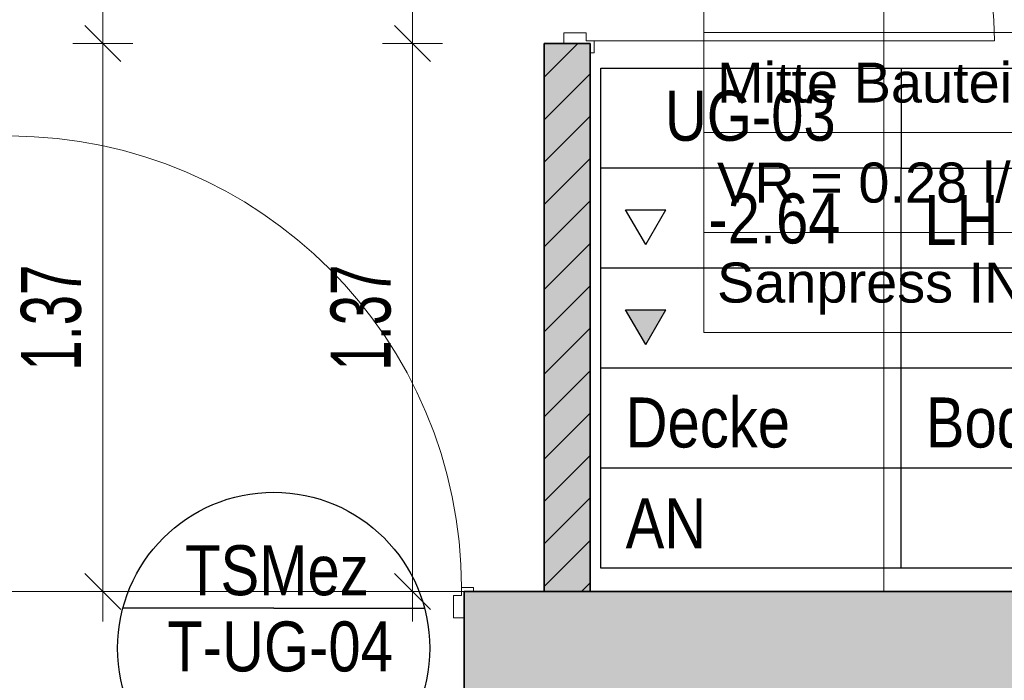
# Model space of a CAD drawing. Extents: x 69 to 739, y -141 to 453.
# Tile 35 of 48: x 231 to 281, y 222 to 255. Entities that reach past the tile are written whole.
import ezdxf
from ezdxf.lldxf.tags import DXFTag

# ---------------------------------------------------------------- set-up
doc = ezdxf.new("R2010")
doc.units = 0
doc.layers.get('0').update_dxf_attribs({"lineweight": 5})
for name, color, linetype, lineweight in [('5_UG-BESTAND', 7, 'Continuous', 25), ('5_UG-NEU', 7, 'Continuous', 25), ('5_UG-RAUM', 7, 'Continuous', 25), ('5_UG-SCHRAFF-FILL', 7, 'Continuous', 25), ('5_UG-TEXT-MASS', 7, 'Continuous', 25), ('5_UG-TÜRSTEMPEL', 7, 'Continuous', 25)]:
    doc.layers.add(name, color=color, linetype=linetype, lineweight=lineweight)
doc.layers.add('Ausgeblendet', color=3, linetype='Continuous', lineweight=35, true_color=0x00ff00)
doc.layers.add('S_Kaltwasser_Beschriftung', color=7, linetype='Continuous', lineweight=18, true_color=0x005e00)
doc.styles.get("Standard").update_dxf_attribs({"font": 'arial.ttf'})
tags = doc.linetypes.add('PUNKT2_S9', pattern=[0.0005, 0, -0.0005]).pattern_tags.tags
tags[6:7] = [DXFTag(74, 4), DXFTag(75, 0), DXFTag(340, '0'), DXFTag(46, 1.0), DXFTag(50, 0.0), DXFTag(44, 0.0), DXFTag(45, 0.0)]
tags[4:5] = [DXFTag(74, 4), DXFTag(75, 0), DXFTag(340, '0'), DXFTag(46, 1.0), DXFTag(50, 0.0), DXFTag(44, 0.0), DXFTag(45, 0.0)]
tags = doc.linetypes.add('STRICHPUNKT2_S5', pattern=[0.01, 0.008, -0.001, 0, -0.001]).pattern_tags.tags
tags[10:11] = [DXFTag(74, 4), DXFTag(75, 0), DXFTag(340, '0'), DXFTag(46, 1.0), DXFTag(50, 0.0), DXFTag(44, 0.0), DXFTag(45, 0.0)]
tags[8:9] = [DXFTag(74, 4), DXFTag(75, 0), DXFTag(340, '0'), DXFTag(46, 1.0), DXFTag(50, 0.0), DXFTag(44, 0.0), DXFTag(45, 0.0)]
tags[6:7] = [DXFTag(74, 4), DXFTag(75, 0), DXFTag(340, '0'), DXFTag(46, 1.0), DXFTag(50, 0.0), DXFTag(44, 0.0), DXFTag(45, 0.0)]
tags[4:5] = [DXFTag(74, 4), DXFTag(75, 0), DXFTag(340, '0'), DXFTag(46, 1.0), DXFTag(50, 0.0), DXFTag(44, 0.0), DXFTag(45, 0.0)]

# ---------------------------------------------------------------- blocks, each defined once
blk = doc.blocks.new('Referenz-A06HSZPONL', base_point=(0, -118.617))
at = {"layer": '5_UG-BESTAND', "color": 0, "linetype": 'STRICHPUNKT2_S5', "lineweight": 13, "ltscale": 0.13}
for p, q in [((250.945, 226.532), (250.945, 289.761)), ((274.5, 226.532), (274.5, 289.761))]:
    blk.add_line(p, q, dxfattribs=at)
at = {"layer": '5_UG-BESTAND', "color": 0, "linetype": 'PUNKT2_S9', "lineweight": 13, "ltscale": 0.13}
blk.add_line((230.745, 226.532), (253.525, 226.532), dxfattribs=at)
at = {"layer": '5_UG-BESTAND', "color": 0, "lineweight": 35}
for p, q in [((313.141, 226.532), (253.525, 226.532)), ((253.525, 226.532), (253.525, 216.239))]:
    blk.add_line(p, q, dxfattribs=at)
at = {"layer": '5_UG-NEU', "color": 0, "lineweight": 13}
for p, q in [((258.508, 253.932), (258.508, 254.466)), ((258.509, 254.466), (259.626, 254.466)), ((259.626, 254.063), (259.626, 254.466)), ((258.508, 253.932), (259.825, 253.932)), ((260.026, 254.063), (259.626, 254.063)), ((259.825, 253.932), (259.825, 253.463)), ((259.825, 253.463), (259.825, 253.932)), ((260.025, 253.463), (260.025, 254.063)), ((260.025, 254.063), (280.025, 254.063)), ((259.825, 253.463), (260.025, 253.463)), ((253.394, 226.733), (253.394, 226.333)), ((253.994, 226.732), (253.394, 226.732)), ((253.525, 225.215), (253.525, 226.532)), ((253.994, 226.532), (253.994, 226.732)), ((252.992, 225.216), (252.992, 226.333)), ((253.394, 226.333), (252.992, 226.333)), ((253.525, 225.215), (252.992, 225.215))]:
    blk.add_line(p, q, dxfattribs=at)
at = {"layer": '5_UG-NEU', "color": 0, "lineweight": 35}
for p, q in [((257.525, 253.932), (259.825, 253.932)), ((257.525, 226.532), (257.525, 253.932)), ((259.825, 226.532), (259.825, 253.932))]:
    blk.add_line(p, q, dxfattribs=at)
at = {"layer": '5_UG-NEU', "color": 0, "lineweight": 13}
for centre, major_axis, end_param in [((259.991, 253.967), (20.034, 0.096), 1.564261), ((230.78, 226.698), (22.614, 0.035), 1.564999)]:
    blk.add_ellipse(centre, major_axis=major_axis, ratio=1, start_param=0, end_param=end_param, dxfattribs=at)
at = {"layer": '5_UG-RAUM', "color": 0, "lineweight": -2}
for p, q in [((260.363, 247.698), (260.363, 252.698)), ((260.363, 252.698), (275.363, 252.698)), ((275.363, 252.698), (275.363, 247.698)), ((275.363, 252.698), (305.464, 252.698)), ((260.363, 227.698), (260.363, 247.698)), ((275.363, 247.698), (260.363, 247.698)), ((275.363, 227.698), (275.363, 247.698)), ((275.363, 247.698), (305.464, 247.698)), ((262.596, 243.885), (261.596, 245.617)), ((261.596, 245.617), (263.596, 245.617)), ((262.596, 243.885), (263.596, 245.617)), ((305.464, 242.698), (260.363, 242.698)), ((262.596, 238.885), (261.596, 240.617)), ((261.596, 240.617), (263.596, 240.617)), ((262.596, 238.885), (263.596, 240.617)), ((305.464, 237.698), (260.363, 237.698)), ((305.464, 232.698), (260.363, 232.698)), ((305.464, 227.698), (260.363, 227.698))]:
    blk.add_line(p, q, dxfattribs=at)
at = {"layer": '5_UG-SCHRAFF-FILL', "color": 0, "lineweight": 13}
for p, q in [((257.525, 252.249), (259.209, 253.932)), ((257.525, 250.128), (259.825, 252.428)), ((257.525, 248.006), (259.825, 250.306)), ((257.525, 245.885), (259.825, 248.185)), ((257.525, 243.764), (259.825, 246.064)), ((257.525, 241.642), (259.825, 243.942)), ((257.525, 239.521), (259.825, 241.821)), ((257.525, 237.4), (259.825, 239.7)), ((257.525, 235.278), (259.825, 237.578)), ((257.525, 233.157), (259.825, 235.457)), ((257.525, 231.036), (259.825, 233.336)), ((257.525, 228.914), (259.825, 231.214)), ((257.525, 226.793), (259.825, 229.093)), ((259.386, 226.532), (259.825, 226.972))]:
    blk.add_line(p, q, dxfattribs=at)
at = {"layer": '5_UG-TEXT-MASS', "color": 0, "lineweight": 13}
for p, q in [((235.469, 253.932), (235.469, 274.132)), ((250.945, 253.932), (250.945, 274.132)), ((236.37, 253.032), (234.57, 254.832)), ((251.845, 253.032), (250.045, 254.832)), ((235.469, 253.932), (233.97, 253.932)), ((235.469, 253.932), (236.97, 253.932)), ((235.469, 239.794), (235.469, 253.932)), ((250.945, 253.932), (249.445, 253.932)), ((250.945, 253.932), (252.445, 253.932)), ((250.945, 239.794), (250.945, 253.932)), ((235.469, 235.281), (235.469, 239.794)), ((250.945, 235.247), (250.945, 239.794)), ((235.469, 226.532), (235.469, 235.281)), ((250.945, 226.532), (250.945, 235.247)), ((236.37, 225.632), (234.57, 227.432)), ((251.845, 225.632), (250.045, 227.432)), ((235.469, 226.532), (233.97, 226.532)), ((235.469, 226.532), (236.97, 226.532)), ((235.469, 226.532), (235.469, 225.032)), ((250.945, 226.532), (249.445, 226.532)), ((250.945, 226.532), (252.445, 226.532)), ((250.945, 226.532), (250.945, 225.032))]:
    blk.add_line(p, q, dxfattribs=at)
at = {"layer": '5_UG-TÜRSTEMPEL', "color": 0, "lineweight": -2}
for q in [(236.467, 225.7), (251.545, 225.7)]:
    blk.add_line((244.006, 225.7), q, dxfattribs=at)
blk.add_circle((244.006, 223.7), 7.8, dxfattribs=at)
at = {"layer": 'Ausgeblendet', "color": 0, "linetype": 'Continuous', "ltscale": 0.35}
for points in [[(257.525, 226.532), (257.525, 253.932), (259.825, 226.532)], [(259.825, 226.532), (257.525, 253.932), (259.825, 253.932)]]:
    blk.add_solid(points, dxfattribs=at)
at = {"layer": 'Ausgeblendet', "color": 0, "linetype": 'Continuous', "lineweight": -2, "ltscale": 0.25}
for points in [[(262.596, 238.885), (261.596, 240.617), (262.596, 240.617)], [(262.596, 238.885), (262.596, 240.617), (263.596, 240.617)]]:
    blk.add_solid(points, dxfattribs=at)
at = {"layer": 'Ausgeblendet', "color": 0, "linetype": 'Continuous', "lineweight": 13, "ltscale": 0.13}
for points in [[(253.525, 216.239), (253.525, 226.532), (313.141, 216.239)], [(313.141, 224.479), (253.525, 226.532), (313.141, 226.532)], [(313.141, 216.239), (253.525, 226.532), (313.141, 224.479)]]:
    blk.add_solid(points, dxfattribs=at)
at = {"layer": '5_UG-RAUM', "color": 0, "lineweight": -2, "char_height": 2.5, "attachment_point": 1}
for s, insert in [('{\\W0.83;\\fArial;UG-03}', (263.557, 251.572)), ('{\\W0.83;\\fArial;-2.64}', (265.728, 246.438)), ('{\\W0.83;\\fArial;LH}', (276.526, 246.361)), ('{\\W0.83;\\fArial;Decke}', (261.596, 236.238)), ('{\\W0.83;\\fArial;Boden}', (276.596, 236.238)), ('{\\W0.83;\\fArial;AN}', (261.596, 231.198))]:
    blk.add_mtext(s, dxfattribs=dict(at, insert=insert))
at = {"layer": '5_UG-TEXT-MASS', "color": 0, "lineweight": -2, "char_height": 3, "attachment_point": 1, "rotation": 90}
for insert in [(231.368, 237.577), (246.844, 237.577)]:
    blk.add_mtext('{\\W0.65;\\fArial;1.37}', dxfattribs=dict(at, insert=insert))
at = {"layer": '5_UG-TÜRSTEMPEL', "color": 0, "lineweight": -2, "char_height": 2.5, "attachment_point": 1}
for s, insert in [('{\\W0.83;\\fArial;TSMez}', (239.577, 228.851)), ('{\\W0.83;\\fArial;T-UG-04}', (238.689, 225.04))]:
    blk.add_mtext(s, dxfattribs=dict(at, insert=insert))
blk = doc.blocks.new('Bauteilbeschriftung-A06HSZR6NL', base_point=(265.495, 239.483))
at = {"color": 0, "linetype": 'ByBlock', "lineweight": -2, "ltscale": 0.18}
blk.add_line((284.975, 259.483), (284.975, 267.139), dxfattribs=at)
at = {"color": 0, "lineweight": -2}
for p, q in [((265.495, 259.483), (304.456, 259.483)), ((265.495, 239.483), (265.495, 259.483)), ((304.456, 259.483), (304.456, 239.483)), ((265.495, 254.483), (304.456, 254.483)), ((265.495, 249.483), (304.456, 249.483)), ((265.495, 244.483), (304.456, 244.483)), ((304.456, 239.483), (265.495, 239.483))]:
    blk.add_line(p, q, dxfattribs=at)
at = {"color": 0, "linetype": 'ByBlock', "lineweight": -2, "ltscale": 0.18, "char_height": 2, "attachment_point": 1}
for s, insert in [('{\\fArial;DN 15}', (266.161, 257.983)), ('{\\fArial;Mitte Bauteil = 227 cm ab FFB}', (266.161, 252.983)), ('{\\fArial;VR = 0.28 l/s}', (266.161, 247.983)), ('{\\fArial;Sanpress INOX}', (266.161, 242.983))]:
    blk.add_mtext(s, dxfattribs=dict(at, insert=insert))

msp = doc.modelspace()

# ---------------------------------------------------------------- block references
at = {"color": 251, "lineweight": 25, "ltscale": 0.25, "true_color": 0x585858}
msp.add_blockref('Referenz-A06HSZPONL', (0, -118.617), dxfattribs=at)
at = {"layer": 'S_Kaltwasser_Beschriftung', "ltscale": 0.18}
msp.add_blockref('Bauteilbeschriftung-A06HSZR6NL', (265.495, 239.483), dxfattribs=at)

doc.saveas('drawing.dxf')
